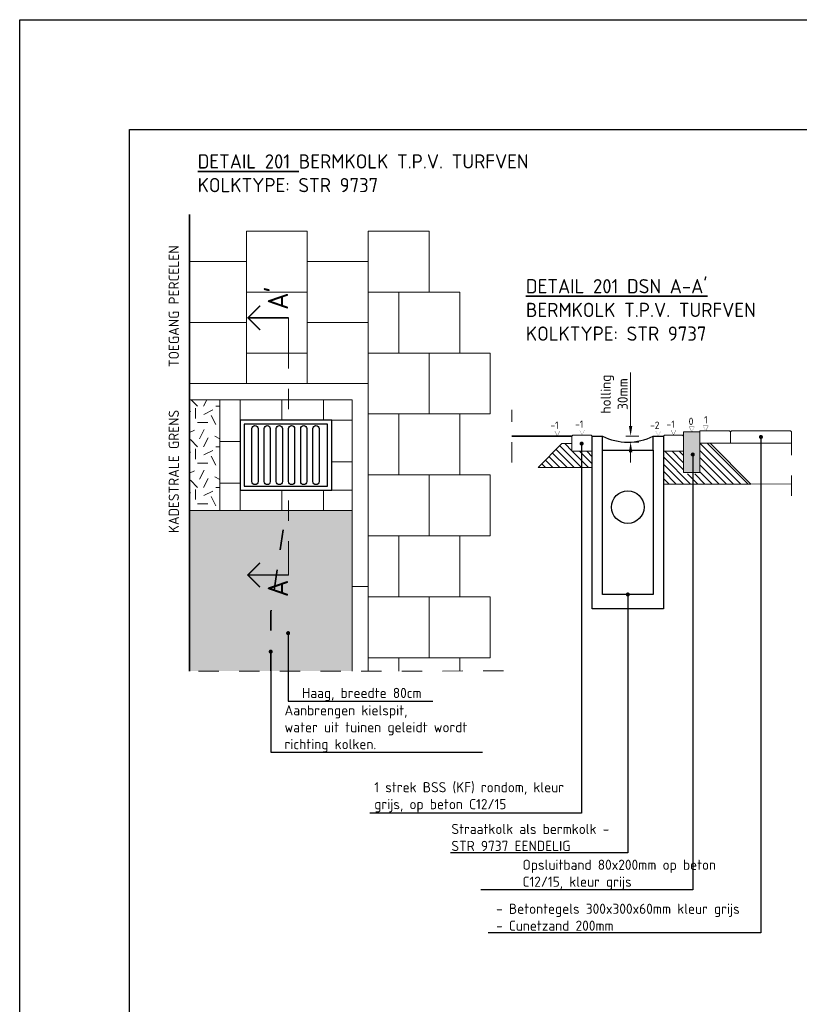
# Model space of a CAD drawing. Header units: metres. Extents: x 2.9 to 77.7, y -4.5 to 13.4.
# Tile 13 of 21: x 53.8 to 57.7, y 3.7 to 8.5. Entities that reach past the tile are written whole.
import ezdxf
from ezdxf import colors
from ezdxf.entities.mleader import LeaderData, LeaderLine
from ezdxf.enums import TextEntityAlignment as Align
from ezdxf.math import Vec2, Vec3

# ---------------------------------------------------------------- set-up
doc = ezdxf.new("R2010")
doc.units = ezdxf.units.M
for name, pattern in [('X-CA190022.004-UO-DET_v0.1$0$XX-AFBREEK', [7, 4, -1, 1, -1]), ('X-CA190022.004-UO-DET_v0.1$0$XX-CENTER', [8, 5, -1, 1, -1]), ('X-CA190022.004-UO-DET_v0.1$0$XX-HIDDEN', [4, 2, -2])]:
    doc.linetypes.add(name, pattern=pattern)
doc.layers.get('0').update_dxf_attribs({"lineweight": 25})
doc.layers.get('Defpoints').update_dxf_attribs({"lineweight": 25})
doc.layers.add('X-CA190022.004-UO-DET_v0.1$0$N-GV-GR-GRAS-A-200', color=62, linetype='Continuous', lineweight=18, transparency=0.5)
for name, color, linetype, lineweight in [('X-CA190022.004-UO-DET_v0.1$0$N-WE-GW-GROND_TEELAARDE-AD-20', 7, 'Continuous', 18), ('X-CA190022.004-UO-DET_v0.1$0$N-WE-GW-MAAIVELD-GD', 90, 'Continuous', 35), ('X-CA190022.004-UO-DET_v0.1$0$N-WE-GW-WATERGANG_GREPPEL_BODEM-G', 90, 'Continuous', 35), ('X-CA190022.004-UO-DET_v0.1$0$N-WE-RI-HWA_KOLK-S', 150, 'Continuous', 25), ('X-CA190022.004-UO-DET_v0.1$0$N-WE-VH-VERHARDING_BETONSTRAATSTEEN-A-20', 252, 'Continuous', 18), ('X-CA190022.004-UO-DET_v0.1$0$X-XX-AL-DETAIL1-TEKST', 32, 'Continuous', 18), ('X-CA190022.004-UO-DET_v0.1$0$X-XX-AL-M', 7, 'Continuous', 18), ('X-CA190022.004-UO-DET_v0.1$0$X-XX-AL-T25', 7, 'Continuous', 25), ('X-CA190022.004-UO-DET_v0.1$0$X-XX-AL-T35', 7, 'Continuous', 35), ('X-CA190022.004-UO-DET_v0.1$0$X-XX-AL-VERWIJZING_DOORSNEDE-G', 7, 'X-CA190022.004-UO-DET_v0.1$0$XX-CENTER', 18)]:
    doc.layers.add(name, color=color, linetype=linetype, lineweight=lineweight)
doc.styles.add('X-CA190022.004-UO-DET_v0.1$0$NLCS-ISO', font='NLCS-ISO.ttf')
doc.styles.add('X-CA190022.004-UO-DET_v0.1$0$NLCS-ISO-M20-T18', font='NLCS-ISO.ttf', dxfattribs={"height": 0.036})
doc.styles.add('X-CA190022.004-UO-DET_v0.1$0$NLCS-ISO-M20-T25', font='NLCS-ISO.ttf', dxfattribs={"height": 0.05})
doc.styles.add('X-CA190022.004-UO-DET_v0.1$0$NLCS-ISO-M20-T35', font='NLCS-ISO.ttf', dxfattribs={"height": 0.07})
doc.dimstyles.new('X-CA190022.004-UO-DET_v0.1$0$NLCS-M20-T25-PIJL_L2_H1', dxfattribs={"dimscale": 0.02, "dimtxt": 2.5, "dimasz": 2.5, "dimexe": 2, "dimexo": 2, "dimgap": 0.7, "dimtad": 1, "dimzin": 0, "dimdsep": 46, "dimtxsty": 'X-CA190022.004-UO-DET_v0.1$0$NLCS-ISO-M20-T25', "dimcen": 2.5, "dimdle": 2, "dimclrd": 256, "dimclre": 256, "dimclrt": 256, "dimadec": 1, "dimazin": 0, "dimtfac": 1, "dimtdec": 3, "dimtofl": 0, "dimtmove": 0, "dimatfit": 3, "dimfxl": 2, "dimfxlon": 1, "dimtolj": 1, "dimtzin": 0, "dimlwd": -1, "dimlwe": -1, "dimarcsym": 0})

# ---------------------------------------------------------------- blocks, each defined once
blk = doc.blocks.new('X-CA190022.004-UO-DET_v0.1$0$8X20')
blk.add_hatch(color=8).paths.add_polyline_path([(0, -0.2), (0.08, -0.2), (0.08, 0), (0, 0)])
at = {"color": 150, "flags": 128}
blk.add_lwpolyline([(0, -0.2), (0.08, -0.2), (0.08, 0), (0, 0)], close=True, dxfattribs=at)
blk = doc.blocks.new('X-CA190022.004-UO-DET_v0.1$0$KF')
at = {"layer": 'X-CA190022.004-UO-DET_v0.1$0$N-WE-VH-VERHARDING_BETONSTRAATSTEEN-A-20', "color": 7, "flags": 128}
blk.add_lwpolyline([(0.0052, -0.08), (0.0052, -0.005), (0, 0), (-0.0898, 0), (-0.0948, -0.005), (-0.0948, -0.08)], close=True, dxfattribs=at)
blk = doc.blocks.new('*D110')
at = {"layer": 'Defpoints', "color": 0, "transparency": 16777216}
for p in [(56.7782, 6.4617), (56.8421, 6.4617), (56.8282, 6.4317)]:
    blk.add_point(p, dxfattribs=at)
at = {"layer": 'X-CA190022.004-UO-DET_v0.1$0$X-XX-AL-M', "transparency": 16777216}
for p, q in [((56.8421, 6.5117), (56.8421, 6.7747)), ((56.8182, 6.4617), (56.8821, 6.4617)), ((56.8421, 6.4317), (56.8821, 6.4317)), ((56.8421, 6.3817), (56.8421, 6.3317))]:
    blk.add_line(p, q, dxfattribs=at)
for points in [[(56.8338, 6.5117), (56.8504, 6.5117), (56.8421, 6.4617)], [(56.8338, 6.3817), (56.8504, 6.3817), (56.8421, 6.4317)]]:
    blk.add_solid(points, dxfattribs=at)
at = {"layer": 'X-CA190022.004-UO-DET_v0.1$0$X-XX-AL-M', "transparency": 16777216, "insert": (56.7614, 6.6682), "char_height": 0.05, "attachment_point": 5, "rotation": 90, "style": 'X-CA190022.004-UO-DET_v0.1$0$NLCS-ISO-M20-T25'}
blk.add_mtext('\\A1;holling \\P30mm', dxfattribs=at)
blk = doc.blocks.new('X-CA190022.004-UO-DET_v0.1$0$_Dot')
at = {"color": 0, "linetype": 'ByBlock', "lineweight": -2}
blk.add_line((-0.5, 0), (-1, 0), dxfattribs=at)
at = {"color": 0, "linetype": 'ByBlock', "const_width": 0.5}
blk.add_lwpolyline([(-0.25, 0, 1), (0.25, 0, 1)], format="xyb", close=True, dxfattribs=at)
blk = doc.blocks.new('X-CA190022.004-UO-DET_v0.1$0$TT45')
at = {"layer": 'X-CA190022.004-UO-DET_v0.1$0$N-WE-VH-VERHARDING_BETONSTRAATSTEEN-A-20', "color": 7, "flags": 128}
blk.add_lwpolyline([(0.2975, -0.0575), (0.2975, -0.0025), (0.2923, 0.0025), (0.0025, 0.0025), (-0.0025, -0.0025), (-0.0025, -0.0575)], close=True, dxfattribs=at)

msp = doc.modelspace()

# ---------------------------------------------------------------- hatches: boundary and pattern name
at = {"layer": 'X-CA190022.004-UO-DET_v0.1$0$N-GV-GR-GRAS-A-200'}
h = msp.add_hatch(dxfattribs=at)
h.set_pattern_fill('AGR-GRAS_02-SO', color=256, scale=0.02, pattern_type=2)
h.set_pattern_definition([(0, (15.4007, 6.20837), (0.2, 0.2), [0.05, -0.15]), (0, (15.5107, 6.32837), (0.2, 0.2), [0.05, -0.15]), (90, (15.4207, 6.27837), (-0.2, 0.2), [0.05, -0.15]), (90, (15.5007, 6.34837), (-0.2, 0.2), [0.05, -0.15]), (45, (15.4407, 6.34837), (0, 0.2), [0.05, -0.2328427]), (135, (15.5107, 6.20837), (-0.2, 0), [0.05, -0.2328427]), (26.56505, (15.450695, 6.26837), (0.2, 8e-11), [0.05, -0.3972136]), (26.56505, (15.540695, 6.36837), (0.2, 8e-11), [0.05, -0.3972136]), (63.43495, (15.540695, 6.20837), (1e-11, 0.2), [0.05, -0.3972136]), (63.43495, (15.450695, 6.29837), (1e-11, 0.2), [0.05, -0.3972136]), (63.43495, (15.520695, 6.24837), (1e-11, 0.2), [0.05, -0.3972136]), (116.56505, (15.400695, 6.31837), (-8e-11, 0.2), [0.05, -0.3972136]), (153.43495, (15.440695, 6.23837), (-0.2, 1e-11), [0.05, -0.3972136])])
h.paths.add_polyline_path([(54.6709, 6.0954), (54.8209, 6.0954), (54.8209, 6.6404), (54.6709, 6.6404)])
at = {"layer": 'X-CA190022.004-UO-DET_v0.1$0$N-WE-GW-GROND_TEELAARDE-AD-20'}
h = msp.add_hatch(dxfattribs=at)
h.set_pattern_fill('_USER', color=252, scale=0.025, angle=315, pattern_type=0)
h.set_pattern_definition([(315, (263.981683, -626.364483), (0.0176776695, 0.0176776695), [])])
h.paths.add_polyline_path([(56.3872, 6.3067), (56.6532, 6.3067), (56.6532, 6.3867), (56.5532, 6.3867), (56.5532, 6.4227), (56.5032, 6.4227)])
h = msp.add_hatch(dxfattribs=at)
h.set_pattern_fill('_USER', color=252, scale=0.025, angle=315, pattern_type=0)
h.set_pattern_definition([(315, (264.611683, -626.361983), (0.0176776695, 0.0176776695), [])])
h.paths.add_polyline_path([(57.1032, 6.3867), (57.0032, 6.3867), (57.0032, 6.2252), (57.4332, 6.2252), (57.2332, 6.4252), (57.1832, 6.4252), (57.1832, 6.2752), (57.1032, 6.2752)])

# ---------------------------------------------------------------- linework, layer by layer
at = {"color": 1, "linetype": 'Continuous', "const_width": 0.007, "flags": 128}
for points in [[(55.0185, 7.1036), (54.9585, 7.0436), (55.0185, 6.9836)], [(54.9585, 7.0436), (55.1585, 7.0436)], [(55.0185, 5.8374), (54.9585, 5.7774), (55.0185, 5.7174)], [(54.9585, 5.7774), (55.1585, 5.7774)]]:
    msp.add_lwpolyline(points, dxfattribs=at)
at = {"layer": 'Defpoints', "flags": 128}
for points in [[(67.1375, -4.0503), (53.8355, -4.0503), (53.8355, 8.5116), (67.1375, 8.5116)], [(66.5965, -3.5094), (54.3765, -3.5094), (54.3765, 7.9706), (66.5965, 7.9706)]]:
    msp.add_lwpolyline(points, close=True, dxfattribs=at)
at = {"layer": 'X-CA190022.004-UO-DET_v0.1$0$N-GV-GR-GRAS-A-200', "flags": 128}
msp.add_lwpolyline([(54.8209, 6.0954), (54.6709, 6.0954)], dxfattribs=at)
at = {"layer": 'X-CA190022.004-UO-DET_v0.1$0$N-WE-GW-GROND_TEELAARDE-AD-20'}
for points in [[(54.9509, 7.4704), (55.2509, 7.4704), (55.2509, 7.1704), (54.9509, 7.1704)], [(55.5509, 7.4704), (55.8509, 7.4704), (55.8509, 7.1704), (55.5509, 7.1704)], [(55.2509, 7.3204), (55.5509, 7.3204), (55.5509, 7.0204), (55.2509, 7.0204)], [(54.9509, 7.1704), (55.2509, 7.1704), (55.2509, 6.8704), (54.9509, 6.8704)], [(55.7009, 7.1704), (56.0009, 7.1704), (56.0009, 6.8704), (55.7009, 6.8704)], [(55.2509, 7.0204), (55.5509, 7.0204), (55.5509, 6.7204), (55.2509, 6.7204)], [(55.5509, 6.8704), (55.8509, 6.8704), (55.8509, 6.5704), (55.5509, 6.5704)], [(55.8509, 6.8704), (56.1509, 6.8704), (56.1509, 6.5704), (55.8509, 6.5704)], [(54.8209, 6.6404), (54.8209, 6.0954), (55.4709, 6.0954), (55.4709, 6.6404)], [(55.7009, 6.5704), (56.0009, 6.5704), (56.0009, 6.2704), (55.7009, 6.2704)], [(55.5509, 6.2704), (55.8509, 6.2704), (55.8509, 5.9704), (55.5509, 5.9704)], [(55.8509, 6.2704), (56.1509, 6.2704), (56.1509, 5.9704), (55.8509, 5.9704)], [(55.7009, 5.9704), (56.0009, 5.9704), (56.0009, 5.6704), (55.7009, 5.6704)], [(55.5509, 5.6704), (55.8509, 5.6704), (55.8509, 5.3704), (55.5509, 5.3704)], [(55.8509, 5.6704), (56.1509, 5.6704), (56.1509, 5.3704), (55.8509, 5.3704)]]:
    msp.add_lwpolyline(points, close=True, dxfattribs=at)
for points in [[(54.6709, 7.3204), (54.9509, 7.3204), (54.9509, 7.0204), (54.6709, 7.0204)], [(55.5509, 7.1704), (55.7009, 7.1704), (55.7009, 6.8704), (55.5509, 6.8704)], [(55.5509, 7.0204), (55.5509, 7.1704)], [(54.6709, 7.0204), (54.9509, 7.0204), (54.9509, 6.7204), (54.6709, 6.7204)], [(54.9509, 6.7204), (54.9509, 6.8704), (55.2509, 6.8704), (55.2509, 6.7204)], [(54.9209, 6.5404), (54.9209, 6.6404)], [(55.1259, 6.5404), (55.1259, 6.6404)], [(55.3309, 6.5404), (55.3309, 6.6404)], [(55.5509, 6.5704), (55.7009, 6.5704), (55.7009, 6.2704), (55.5509, 6.2704)], [(54.9209, 6.4354), (54.8209, 6.4354)], [(55.3709, 6.3354), (55.4709, 6.3354)], [(54.9209, 6.2304), (54.8209, 6.2304)], [(54.9209, 6.1954), (54.9209, 6.0954)], [(55.1259, 6.1954), (55.1259, 6.0954)], [(55.3309, 6.1954), (55.3309, 6.0954)], [(55.5509, 5.9704), (55.7009, 5.9704), (55.7009, 5.6704), (55.5509, 5.6704)], [(55.5509, 5.3704), (55.7009, 5.3704), (55.7009, 5.3046)], [(55.7009, 5.3046), (55.7009, 5.3704), (56.0009, 5.3704), (56.0009, 5.3048)]]:
    msp.add_lwpolyline(points, dxfattribs=at)
at = {"layer": 'X-CA190022.004-UO-DET_v0.1$0$N-WE-GW-GROND_TEELAARDE-AD-20', "color": 251}
for points in [[(55.5509, 5.3045), (55.5509, 6.7204), (54.6709, 6.7204)], [(54.6709, 6.6404), (54.6709, 6.7204)], [(55.4709, 5.3045), (55.4709, 6.6404), (54.6709, 6.6404)], [(55.5509, 5.7204), (55.4709, 5.7204)]]:
    msp.add_lwpolyline(points, dxfattribs=at)
at = {"layer": 'X-CA190022.004-UO-DET_v0.1$0$N-WE-GW-GROND_TEELAARDE-AD-20', "color": 8, "linetype": 'X-CA190022.004-UO-DET_v0.1$0$XX-AFBREEK', "ltscale": 0.02, "flags": 128}
for points in [[(56.2582, 6.3321), (56.2582, 6.5912)], [(57.6332, 6.1676), (57.6332, 6.5606)], [(56.2158, 5.305), (54.6709, 5.3039)]]:
    msp.add_lwpolyline(points, dxfattribs=at)
at = {"layer": 'X-CA190022.004-UO-DET_v0.1$0$N-WE-GW-GROND_TEELAARDE-AD-20', "flags": 128}
for points in [[(55.3709, 6.5404), (55.4709, 6.5404)], [(56.5532, 6.4242), (56.5032, 6.4242), (56.3866, 6.3067)], [(57.1832, 6.4267), (57.2332, 6.4267), (57.4332, 6.2252), (57.1832, 6.2252)], [(57.1032, 6.3867), (57.0032, 6.3867), (57.0032, 6.2252), (57.1832, 6.2252)], [(56.6532, 6.3067), (56.3866, 6.3067)], [(55.3709, 6.1954), (55.4709, 6.1954)]]:
    msp.add_lwpolyline(points, dxfattribs=at)
at = {"layer": 'X-CA190022.004-UO-DET_v0.1$0$N-WE-GW-MAAIVELD-GD', "color": 64, "ltscale": 2, "flags": 128}
msp.add_lwpolyline([(56.2582, 6.4617), (56.5532, 6.4617)], dxfattribs=at)
at = {"layer": 'X-CA190022.004-UO-DET_v0.1$0$N-WE-GW-WATERGANG_GREPPEL_BODEM-G', "color": 5, "flags": 128}
msp.add_lwpolyline([(54.6709, 5.3039), (54.6709, 7.5527)], dxfattribs=at)
at = {"layer": 'X-CA190022.004-UO-DET_v0.1$0$N-WE-GW-WATERGANG_GREPPEL_BODEM-G', "transparency": 33554457, "const_width": 0.8, "flags": 128}
msp.add_lwpolyline([(55.0709, 5.3042), (55.0709, 6.0954)], dxfattribs=at)
at = {"layer": 'X-CA190022.004-UO-DET_v0.1$0$N-WE-GW-WATERGANG_GREPPEL_BODEM-G', "linetype": 'X-CA190022.004-UO-DET_v0.1$0$XX-HIDDEN', "ltscale": 0.02, "flags": 128}
msp.add_lwpolyline([(55.0709, 5.3048), (55.0709, 5.5954), (55.1459, 6.0954)], dxfattribs=at)
at = {"layer": 'X-CA190022.004-UO-DET_v0.1$0$N-WE-RI-HWA_KOLK-S'}
for points in [[(54.9209, 6.5404), (54.9209, 6.1954), (55.3709, 6.1954), (55.3709, 6.5404), (54.9209, 6.5404)], [(56.7032, 6.3917), (56.7032, 6.4617)], [(56.9532, 6.3917), (56.9532, 6.4617)]]:
    msp.add_lwpolyline(points, dxfattribs=at)
for points in [[(54.9409, 6.5204), (54.9409, 6.2154), (55.3509, 6.2154), (55.3509, 6.5204)], [(56.7032, 6.3917), (56.9532, 6.3917), (56.9532, 5.6817), (56.7032, 5.6817)]]:
    msp.add_lwpolyline(points, close=True, dxfattribs=at)
for points in [[(55.0085, 6.4982), (55.0085, 6.2377, -1), (54.9785, 6.2377), (54.9785, 6.4982, -1)], [(55.0685, 6.4982), (55.0685, 6.2377, -1), (55.0385, 6.2377), (55.0385, 6.4982, -1)], [(55.1285, 6.4982), (55.1285, 6.2377, -1), (55.0985, 6.2377), (55.0985, 6.4982, -1)], [(55.1885, 6.4982), (55.1885, 6.2377, -1), (55.1585, 6.2377), (55.1585, 6.4982, -1)], [(55.2485, 6.4982), (55.2485, 6.2377, -1), (55.2185, 6.2377), (55.2185, 6.4982, -1)], [(55.3085, 6.4982), (55.3085, 6.2377, -1), (55.2785, 6.2377), (55.2785, 6.4982, -1)], [(56.6532, 6.4617), (56.7032, 6.4617, 0.24), (56.9532, 6.4617), (57.0032, 6.4617), (57.0032, 5.6117), (56.6532, 5.6117)]]:
    msp.add_lwpolyline(points, format="xyb", close=True, dxfattribs=at)
msp.add_circle((56.8282, 6.1117), 0.08, dxfattribs=at)
at = {"layer": 'X-CA190022.004-UO-DET_v0.1$0$N-WE-VH-VERHARDING_BETONSTRAATSTEEN-A-20', "color": 7, "flags": 128}
for points in [[(57.1833, 6.4867), (57.3282, 6.4867), (57.3332, 6.4817), (57.3332, 6.4267), (57.1832, 6.4267)], [(57.1832, 6.4267), (57.1833, 6.4867)], [(57.4332, 6.2252), (57.6332, 6.2268)]]:
    msp.add_lwpolyline(points, dxfattribs=at)
at = {"layer": 'X-CA190022.004-UO-DET_v0.1$0$X-XX-AL-DETAIL1-TEKST', "const_width": 0.001, "flags": 128}
for points in [[(57.1307, 6.5067), (57.1432, 6.4817), (57.1557, 6.5067)], [(57.2242, 6.5117), (57.2117, 6.4867), (57.1992, 6.5117)], [(56.4939, 6.4867), (56.4814, 6.4617), (56.4689, 6.4867)], [(56.6156, 6.4917), (56.6031, 6.4667), (56.5906, 6.4917)], [(56.9907, 6.4867), (56.9782, 6.4617), (56.9657, 6.4867)], [(57.0656, 6.4917), (57.0531, 6.4667), (57.0406, 6.4917)]]:
    msp.add_lwpolyline(points, close=True, dxfattribs=at)
at = {"layer": 'X-CA190022.004-UO-DET_v0.1$0$X-XX-AL-VERWIJZING_DOORSNEDE-G', "color": 1, "lineweight": 9, "ltscale": 0.05, "transparency": 33554687}
msp.add_lwpolyline([(55.1585, 7.0436), (55.1585, 5.7774)], dxfattribs=at)

# ---------------------------------------------------------------- block references
at = {"layer": 'X-CA190022.004-UO-DET_v0.1$0$N-WE-GW-GROND_TEELAARDE-AD-20'}
for name, p in [('X-CA190022.004-UO-DET_v0.1$0$KF', (56.648, 6.4667)), ('X-CA190022.004-UO-DET_v0.1$0$KF', (57.098, 6.4667)), ('X-CA190022.004-UO-DET_v0.1$0$8X20', (57.1032, 6.4817))]:
    msp.add_blockref(name, p, dxfattribs=at)
at = {"layer": 'X-CA190022.004-UO-DET_v0.1$0$N-WE-GW-GROND_TEELAARDE-AD-20', "xscale": -1}
msp.add_blockref('X-CA190022.004-UO-DET_v0.1$0$TT45', (57.6307, 6.4842), dxfattribs=at)

# ---------------------------------------------------------------- texts
at = {"color": 1, "lineweight": 50, "style": 'X-CA190022.004-UO-DET_v0.1$0$NLCS-ISO'}
for tag, p in [("A'", (55.0564, 7.1397)), ('A', (55.0564, 5.7115))]:
    msp.add_attdef(tag, text='...', height=0.1, rotation=90, dxfattribs=at).set_placement(p, align=Align.TOP_CENTER)
at = {"layer": 'X-CA190022.004-UO-DET_v0.1$0$N-WE-GW-GROND_TEELAARDE-AD-20', "insert": (54.5689, 6.8015), "char_height": 0.05, "attachment_point": 1, "rotation": 90, "style": 'X-CA190022.004-UO-DET_v0.1$0$NLCS-ISO-M20-T25'}
msp.add_mtext_dynamic_manual_height_columns('TOEGANG PERCELEN', width=0.908427, gutter_width=1.8, heights=[0], dxfattribs=at)
at = {"layer": 'X-CA190022.004-UO-DET_v0.1$0$N-WE-GW-WATERGANG_GREPPEL_BODEM-G', "color": 5, "insert": (54.5689, 5.9837), "char_height": 0.05, "attachment_point": 1, "rotation": 90, "style": 'X-CA190022.004-UO-DET_v0.1$0$NLCS-ISO-M20-T25'}
msp.add_mtext_dynamic_manual_height_columns('KADESTRALE GRENS', width=0.908427, gutter_width=1.8, heights=[0], dxfattribs=at)
at = {"layer": 'X-CA190022.004-UO-DET_v0.1$0$X-XX-AL-DETAIL1-TEKST', "char_height": 0.036, "attachment_point": 3, "style": 'X-CA190022.004-UO-DET_v0.1$0$NLCS-ISO-M20-T18'}
for s, insert in [('0', (57.1512, 6.5519)), ('1', (57.2209, 6.5596)), ('-1', (56.4876, 6.5328)), ('-1', (56.6092, 6.5378)), ('-2', (56.9843, 6.5328)), ('-1', (57.0592, 6.5378))]:
    msp.add_mtext_dynamic_manual_height_columns(s, width=0.05324, gutter_width=17.5, heights=[0], dxfattribs=dict(at, insert=insert))
at = {"layer": 'X-CA190022.004-UO-DET_v0.1$0$X-XX-AL-T35', "char_height": 0.07, "attachment_point": 1, "style": 'X-CA190022.004-UO-DET_v0.1$0$NLCS-ISO-M20-T35'}
for s, insert in [('{\\LDETAIL 201} BERMKOLK T.P.V. TURFVEN\\PKOLKTYPE: STR 9737\\P ', (54.7114, 7.8489)), ("{\\LDETAIL 201 DSN A-A'} \\PBERMKOLK T.P.V. TURFVEN\\PKOLKTYPE: STR 9737\\P ", (56.3268, 7.2344))]:
    msp.add_mtext_dynamic_manual_height_columns(s, width=3.787493, gutter_width=29.0012, heights=[0], dxfattribs=dict(at, insert=insert))

# ---------------------------------------------------------------- dimensions: what is measured, and where the dimension line sits
at = {"layer": 'X-CA190022.004-UO-DET_v0.1$0$X-XX-AL-M'}
dim = msp.add_linear_dim(base=(56.8421, 6.4617), p1=(56.8282, 6.4317), p2=(56.7782, 6.4617), angle=90, text='holling \\P30mm', dimstyle='X-CA190022.004-UO-DET_v0.1$0$NLCS-M20-T25-PIJL_L2_H1', dxfattribs=at)
dim.commit()
dim.dimension.update_dxf_attribs({"geometry": '*D110', "text_midpoint": (56.7614, 6.6682)})

# ---------------------------------------------------------------- leaders
at = {"layer": 'X-CA190022.004-UO-DET_v0.1$0$X-XX-AL-T25'}
ml = msp.add_multileader_mtext('Standard', dxfattribs=at)
ml.set_content('- Betontegels 300x300x60mm kleur grijs\\P- Cunetzand 200mm', color=256, style='X-CA190022.004-UO-DET_v0.1$0$NLCS-ISO-M20-T25')
ml.set_leader_properties(color=256, linetype='ByLayer', lineweight=-1)
ml.set_arrow_properties(name='X-CA190022.004-UO-DET_v0.1$0$_Dot')
ml.build(insert=Vec2(0, 0))
ml.multileader.update_dxf_attribs({"text_left_attachment_type": 5, "text_right_attachment_type": 5, "dogleg_length": 0.05, "arrow_head_size": 0.02})
ctx = ml.context
ctx.base_point, ctx.char_height, ctx.arrow_head_size, ctx.landing_gap_size, ctx.plane_origin = Vec3(56.1622, 4.0157), 0.05, 0.02, 0.018, Vec3(57.4736, 7.7977)
ctx.left_attachment, ctx.right_attachment = 5, 5
notes = []
notes.append((ctx, [(0, (1, 1, 0), (57.4832, 4.0157), (-1, 0), 0.05, [(1, [(57.4832, 6.457), (57.4832, 6.3195)], 0, [])])]))
ctx.mtext.insert, ctx.mtext.width, ctx.mtext.flow_direction = Vec3(56.1802, 4.159), 1.291069, 5
ml = msp.add_multileader_mtext('Standard', dxfattribs=at)
ml.set_content('\\A1;1 strek BSS (KF) rondom, {\\A0;kleur grijs, op beton C12/15}', color=256, style='X-CA190022.004-UO-DET_v0.1$0$NLCS-ISO-M20-T25')
ml.set_leader_properties(color=256, linetype='ByLayer', lineweight=-1)
ml.set_arrow_properties(name='X-CA190022.004-UO-DET_v0.1$0$_Dot')
ml.build(insert=Vec2(0, 0))
ml.multileader.update_dxf_attribs({"text_left_attachment_type": 5, "text_right_attachment_type": 5, "dogleg_length": 0.05, "arrow_head_size": 0.02})
ctx = ml.context
ctx.base_point, ctx.char_height, ctx.arrow_head_size, ctx.landing_gap_size, ctx.plane_origin = Vec3(55.5625, 4.6042), 0.05, 0.02, 0.018, Vec3(56.6106, 7.855)
ctx.left_attachment, ctx.right_attachment = 5, 5
notes.append((ctx, [(1, (1, 1, 0), (56.601, 4.6042), (-1, 0), 0.05, [(0, [(56.601, 6.4244)], 0, [])])]))
ctx.mtext.insert, ctx.mtext.width, ctx.mtext.flow_direction = Vec3(55.5805, 4.7576), 0.965074, 5
ml = msp.add_multileader_mtext('Standard', dxfattribs=at)
ml.set_content('Opsluitband 80x200mm op beton C12/15, kleur grijs', color=256, style='X-CA190022.004-UO-DET_v0.1$0$NLCS-ISO-M20-T25')
ml.set_leader_properties(color=256, linetype='ByLayer', lineweight=-1)
ml.set_arrow_properties(name='X-CA190022.004-UO-DET_v0.1$0$_Dot')
ml.build(insert=Vec2(0, 0))
ml.multileader.update_dxf_attribs({"text_left_attachment_type": 5, "text_right_attachment_type": 5, "dogleg_length": 0.05, "arrow_head_size": 0.02})
ctx = ml.context
ctx.base_point, ctx.char_height, ctx.arrow_head_size, ctx.landing_gap_size, ctx.plane_origin = Vec3(56.2919, 4.2274), 0.05, 0.02, 0.018, Vec3(57.1575, 7.8013)
ctx.left_attachment, ctx.right_attachment = 5, 5
notes.append((ctx, [(1, (1, 1, 0), (57.1479, 4.2274), (-1, 0), 0.05, [(0, [(57.1479, 6.3707)], 0, [])])]))
ctx.mtext.insert, ctx.mtext.width, ctx.mtext.flow_direction = Vec3(56.3099, 4.3757), 0.965074, 5
ml = msp.add_multileader_mtext('Standard', dxfattribs=at)
ml.set_content('Straatkolk als bermkolk -\\PSTR 9737 EENDELIG', color=256, style='X-CA190022.004-UO-DET_v0.1$0$NLCS-ISO-M20-T25')
ml.set_leader_properties(color=256, linetype='ByLayer', lineweight=-1)
ml.set_arrow_properties(name='X-CA190022.004-UO-DET_v0.1$0$_Dot')
ml.build(insert=Vec2(0, 0))
ml.multileader.update_dxf_attribs({"text_left_attachment_type": 5, "text_right_attachment_type": 5, "dogleg_length": 0.05, "arrow_head_size": 0.02})
ctx = ml.context
ctx.base_point, ctx.char_height, ctx.arrow_head_size, ctx.landing_gap_size, ctx.plane_origin = Vec3(55.9422, 4.4087), 0.05, 0.02, 0.018, Vec3(56.8378, 7.1122)
ctx.left_attachment, ctx.right_attachment = 5, 5
notes.append((ctx, [(1, (1, 1, 0), (56.8282, 4.4087), (-1, 0), 0.05, [(0, [(56.8282, 5.6817)], 0, [])])]))
ctx.mtext.insert, ctx.mtext.width, ctx.mtext.flow_direction = Vec3(55.9602, 4.552), 0.965074, 5
ml = msp.add_multileader_mtext('Standard', dxfattribs=at)
ml.set_content('\\A1;Haag, breedte 80cm', color=256, style='X-CA190022.004-UO-DET_v0.1$0$NLCS-ISO-M20-T25')
ml.set_leader_properties(color=256, linetype='ByLayer', lineweight=-1)
ml.set_arrow_properties(name='X-CA190022.004-UO-DET_v0.1$0$_Dot')
ml.build(insert=Vec2(0, 0))
ml.multileader.update_dxf_attribs({"text_left_attachment_type": 5, "text_right_attachment_type": 5, "dogleg_length": 0.05, "arrow_head_size": 0.02})
ctx = ml.context
ctx.base_point, ctx.char_height, ctx.arrow_head_size, ctx.landing_gap_size, ctx.plane_origin = Vec3(55.2064, 5.1568), 0.05, 0.02, 0.018, Vec3(55.1468, 6.9217)
ctx.left_attachment, ctx.right_attachment = 5, 5
notes.append((ctx, [(1, (1, 1, 0), (55.1564, 5.1568), (1, 0), 0.05, [(0, [(55.1564, 5.4912)], 0, [])])]))
ctx.mtext.insert, ctx.mtext.width, ctx.mtext.flow_direction = Vec3(55.2244, 5.2218), 0.965074, 5
ml = msp.add_multileader_mtext('Standard', dxfattribs=at)
ml.set_content('\\A1;Aanbrengen kielspit,\\Pwater uit tuinen geleidt wordt richting kolken.', color=256, style='X-CA190022.004-UO-DET_v0.1$0$NLCS-ISO-M20-T25')
ml.set_leader_properties(color=256, linetype='ByLayer', lineweight=-1)
ml.set_arrow_properties(name='X-CA190022.004-UO-DET_v0.1$0$_Dot')
ml.build(insert=Vec2(0, 0))
ml.multileader.update_dxf_attribs({"text_left_attachment_type": 5, "text_right_attachment_type": 5, "dogleg_length": 0.05, "arrow_head_size": 0.02})
ctx = ml.context
ctx.base_point, ctx.char_height, ctx.arrow_head_size, ctx.landing_gap_size, ctx.plane_origin = Vec3(55.1209, 4.9047), 0.05, 0.02, 0.018, Vec3(55.0613, 6.8307)
ctx.left_attachment, ctx.right_attachment = 5, 5
notes.append((ctx, [(1, (1, 1, 0), (55.0709, 4.9047), (1, 0), 0.05, [(0, [(55.0709, 5.4001)], 0, [])])]))
ctx.mtext.insert, ctx.mtext.width, ctx.mtext.flow_direction = Vec3(55.1389, 5.1364), 0.965074, 5
for ctx, leaders in notes:
    for number, flags, end, landing, length, lines in leaders:
        leader = LeaderData()
        leader.index, (leader.has_last_leader_line, leader.has_dogleg_vector, leader.attachment_direction) = number, flags
        leader.last_leader_point, leader.dogleg_vector, leader.dogleg_length = Vec3(end), Vec3(landing), length
        for number, points, colour, breaks in lines:
            line = LeaderLine()
            line.index, line.vertices, line.color, line.breaks = number, Vec3.list(points), colors.encode_raw_color(colour), breaks
            leader.lines.append(line)
        ctx.leaders.append(leader)

doc.saveas('drawing.dxf')
